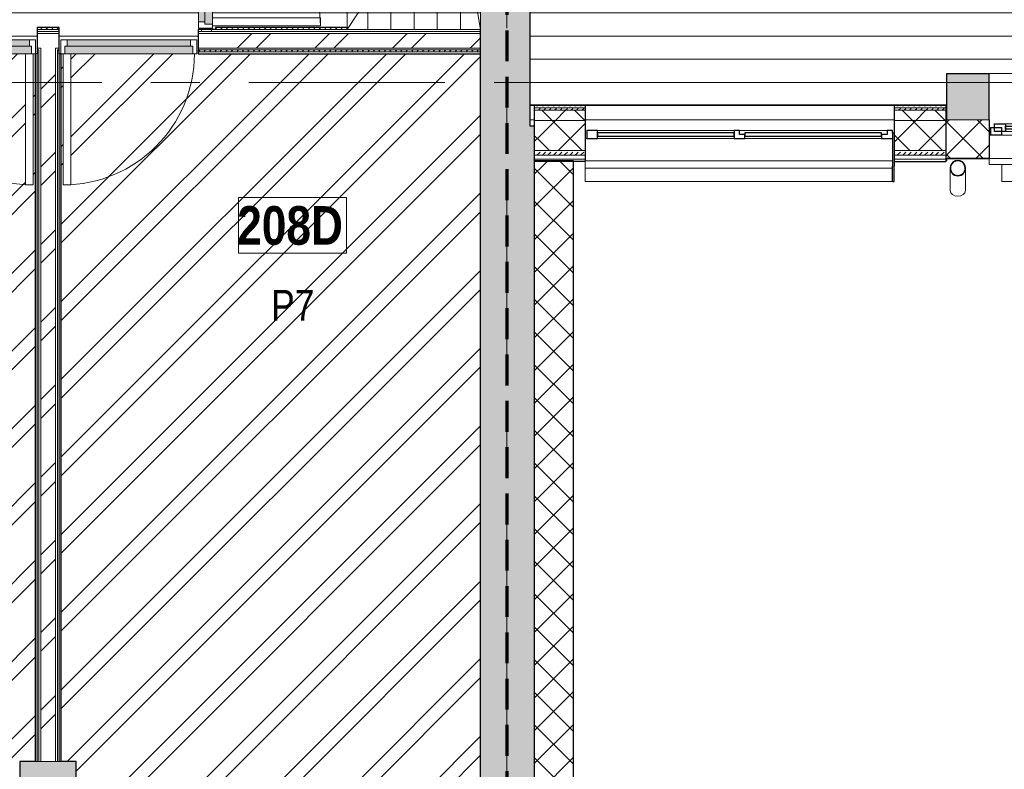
# Model space of a CAD drawing. Header units: millimetres. Extents: x -1660 to 55061, y -2461 to 22251.
# Tile 5 of 76: x 8846 to 15222, y 50 to 4907. Entities that reach past the tile are written whole.
import ezdxf

# ---------------------------------------------------------------- set-up
doc = ezdxf.new("R2010")
doc.units = ezdxf.units.MM
doc.linetypes.add('EST_Dash_2_1_', pattern=[300, 200, -100])
doc.linetypes.add('Grid Line 1_2_', pattern=[2222.5, 1270, -317.5, 317.5, -317.5])
for name, color, linetype, lineweight, true_color in [('_ hall', 9, 'Continuous', 9, 0x808080), ('Color Fill-2', 9, 'Continuous', 9, 0x808080), ('Color Fill-3', 7, 'Continuous', 9, 0xc0c040), ('Cut Pattern-1', 7, 'Continuous', 25, 0x787878), ('Cut Pattern-2', 7, 'Continuous', 9, 0x787878), ('Cut Pattern-4', 9, 'Continuous', 9, 0x808080), ('Detail Items-2', 9, 'Continuous', 9, 0x808080), ('Doors-1', 7, 'Continuous', 9, 0xc18479), ('Doors-3', 7, 'Continuous', 9, 0x646464), ('Room Tags-1', 7, 'Continuous', 9, 0x800000), ('SMA_Tuletõkkesektsioon', 1, 'EST_Dash_2_1_', 70, 0xff0000)]:
    doc.layers.add(name, color=color, linetype=linetype, lineweight=lineweight, true_color=true_color)
for name, color, linetype, lineweight in [('Common Edges', 7, 'Continuous', 9), ('Cut Pattern-3', 7, 'Continuous', 9), ('Doors', 7, 'Continuous', 9), ('Doors-2', 7, 'Continuous', 18), ('Floors', 7, 'Continuous', 9), ('Generic Models', 7, 'Continuous', 9), ('Generic Models-1', 7, 'Continuous', 25), ('Grids-1', 7, 'Grid Line 1_2_', 9), ('Plan Swing', 7, 'Continuous', 9), ('Room Tags', 7, 'Continuous', 9), ('Thin Lines', 7, 'Continuous', 9), ('Walls', 7, 'Continuous', 9), ('Walls-1', 7, 'Continuous', 25), ('Windows', 7, 'Continuous', 9), ('Windows-1', 7, 'Continuous', 25)]:
    doc.layers.add(name, color=color, linetype=linetype, lineweight=lineweight)
doc.styles.add('Swis721 Cn BT_1', font='swissc.ttf', dxfattribs={"height": 200})
doc.styles.add('Swis721 Cn BT_B', font='swisscb.ttf', dxfattribs={"height": 250})
pattern_1 = [(45, (0, 0), (0, 35.35534), [25, -25])]
pattern_2 = [(45, (0, 0), (-106.066, 106.066), []), (135, (0, 0), (-106.066, -106.066), [])]
pattern_3 = [(45, (0, 0), (-251.447, 251.447), []), (45, (0, 381), (-251.447, 251.447), [])]
pattern_4 = [(0, (0, 0), (0, 150), [])]

# ---------------------------------------------------------------- blocks, each defined once
blk = doc.blocks.new('SMA_D01_ 1-poolne - SU-P-10- 900x2100 2 korrus-V4-2 Korruse põrandate plaan')
at = {"layer": 'Doors-1'}
for points in [[(400, -34.5), (400, 5.5), (-400, 5.5), (-400, -34.5), (375, -34.5)], [(400, -84.5), (415, -84.5), (415, -34.5), (-415, -34.5), (-415, -84.5), (375, -84.5)]]:
    blk.add_hatch(color=256, dxfattribs=at).paths.add_polyline_path(points, flags=0)
at = {"layer": 'Doors'}
for p, q in [((-400, 5.5), (400, 5.5)), ((400, -34.5), (-400, -34.5)), ((-415, -84.5), (375, -84.5))]:
    blk.add_line(p, q, dxfattribs=at)
at = {"layer": 'Doors-2'}
for p, q in [((-440, -84.5), (-440, 5.5)), ((-440, 5.5), (-400, 5.5)), ((-400, 5.5), (-400, -34.5)), ((400, -34.5), (400, 5.5)), ((400, 5.5), (440, 5.5)), ((440, 5.5), (440, -84.5)), ((-415, -34.5), (-415, -84.5)), ((-400, -34.5), (-415, -34.5)), ((415, -34.5), (400, -34.5)), ((415, -84.5), (415, -34.5)), ((-415, -84.5), (-440, -84.5)), ((375, -84.5), (425, -84.5)), ((375, -934.5), (375, -84.5)), ((425, -84.5), (425, -934.5)), ((437.5, -84.5), (425, -84.5)), ((425, -934.5), (375, -934.5))]:
    blk.add_line(p, q, dxfattribs=at)
at = {"layer": 'Plan Swing'}
blk.add_arc((425, -84.5), 850, 180, 270, dxfattribs=at)
blk = doc.blocks.new('SMA_D01_ 1-poolne - SU-P-10- 900x2100 2 korrus-V3-2 Korruse põrandate plaan')
at = {"layer": 'Doors-1'}
for points in [[(-415, 84.5), (-415, 34.5), (415, 34.5), (415, 84.5), (195.3, 84.5)], [(400, 34.5), (-400, 34.5), (-400, -5.5), (400, -5.5)]]:
    blk.add_hatch(color=256, dxfattribs=at).paths.add_polyline_path(points, flags=0)
at = {"layer": 'Doors'}
for p, q in [((375, 84.5), (-415, 84.5)), ((-400, 34.5), (400, 34.5)), ((400, -5.5), (-400, -5.5))]:
    blk.add_line(p, q, dxfattribs=at)
at = {"layer": 'Doors-2'}
for p, q in [((425, 934.5), (375, 934.5)), ((375, 934.5), (375, 84.5)), ((425, 84.5), (425, 934.5)), ((-415, 84.5), (-440, 84.5)), ((-440, 84.5), (-440, -5.5)), ((-415, 34.5), (-415, 84.5)), ((375, 84.5), (425, 84.5)), ((415, 84.5), (415, 34.5)), ((437.5, 84.5), (425, 84.5)), ((440, -5.5), (440, 84.5)), ((-400, 34.5), (-415, 34.5)), ((-400, -5.5), (-400, 34.5)), ((415, 34.5), (400, 34.5)), ((400, 34.5), (400, -5.5)), ((-440, -5.5), (-400, -5.5)), ((400, -5.5), (440, -5.5))]:
    blk.add_line(p, q, dxfattribs=at)
at = {"layer": 'Plan Swing'}
blk.add_arc((425, 84.5), 850, 90, 180, dxfattribs=at)
blk = doc.blocks.new('sma_W3 - -A-01 2700x1500mm-1795257-2 Korruse põrandate plaan')
at = {"layer": 'Windows'}
for p, q in [((-70, 99.5), (-1245, 99.5)), ((1235, 99.5), (70, 99.5)), ((-1350, 24.5), (-1340, 24.5)), ((-1270, 24.5), (-35, 24.5)), ((-1245, 49.5), (-70, 49.5)), ((35, 24.5), (1270, 24.5)), ((70, 49.5), (1235, 49.5)), ((1340, 24.5), (1350, 24.5)), ((-1350, -165.2), (-1350, -125.5)), ((1350, -125.5), (1350, -165.2)), ((1350, -165.2), (-1350, -165.2))]:
    blk.add_line(p, q, dxfattribs=at)
at = {"layer": 'Windows-1'}
for p, q in [((-1340, 24.5), (-1340, 74.5)), ((-1340, 74.5), (-1270, 74.5)), ((-1315, 49.5), (-1315, 99.5)), ((-1315, 99.5), (-1245, 99.5)), ((-1270, 74.5), (-1270, 24.5)), ((-1245, 99.5), (-1245, 49.5)), ((-1245, 64.5), (-1245, 84.5)), ((-1245, 84.5), (-70, 84.5)), ((-70, 64.5), (-1245, 64.5)), ((-70, 49.5), (-70, 99.5)), ((-70, 99.5), (0, 99.5)), ((-70, 84.5), (-70, 64.5)), ((-35, 24.5), (-35, 74.5)), ((-35, 74.5), (0, 74.5)), ((0, 99.5), (0, 49.5)), ((0, 49.5), (0, 99.5)), ((0, 99.5), (70, 99.5)), ((0, 74.5), (0, 49.5)), ((70, 99.5), (70, 49.5)), ((70, 64.5), (70, 84.5)), ((70, 84.5), (1235, 84.5)), ((1235, 64.5), (70, 64.5)), ((1235, 49.5), (1235, 99.5)), ((1235, 99.5), (1305, 99.5)), ((1235, 84.5), (1235, 64.5)), ((1285, 49.5), (1285, 74.5)), ((1285, 74.5), (1340, 74.5)), ((1305, 99.5), (1305, 49.5)), ((1340, 74.5), (1340, 24.5)), ((-1270, 24.5), (-1340, 24.5)), ((-1245, 49.5), (-1315, 49.5)), ((0, 49.5), (-70, 49.5)), ((35, 24.5), (-35, 24.5)), ((70, 49.5), (0, 49.5)), ((0, 49.5), (35, 49.5)), ((35, 49.5), (35, 24.5)), ((1305, 49.5), (1235, 49.5)), ((1270, 49.5), (1285, 49.5)), ((1270, 24.5), (1270, 49.5)), ((1340, 24.5), (1270, 24.5))]:
    blk.add_line(p, q, dxfattribs=at)
blk = doc.blocks.new('1_0 W - 2x2 - -A-03-V8-2 Korruse põrandate plaan')
at = {"layer": 'Windows'}
for p, q in [((1000, 223), (-990, 223)), ((1000, 223), (1000, 181)), ((-920, 31), (-35, 31)), ((35, 31), (920, 31)), ((1000, 31), (990, 31)), ((0, -19), (-955, -19)), ((920, -19), (35, -19))]:
    blk.add_line(p, q, dxfattribs=at)
at = {"layer": 'Windows-1'}
for p, q in [((-920, 31), (-990, 31)), ((-955, -19), (-955, 6)), ((-955, 6), (-920, 6)), ((-920, 6), (-920, 31)), ((-35, 16), (-920, 16)), ((-920, 16), (-920, -4)), ((35, 31), (-35, 31)), ((-35, 31), (-35, 6)), ((-35, -4), (-35, 16)), ((-35, 6), (0, 6)), ((0, 6), (0, -19)), ((35, -19), (35, 31)), ((920, 16), (35, 16)), ((35, 16), (35, -4)), ((990, 31), (920, 31)), ((920, 31), (920, -19)), ((920, -4), (920, 16)), ((990, -19), (990, 31)), ((-990, -2.5), (-990, -19)), ((-990, -19), (-955, -19)), ((-920, -4), (-35, -4)), ((0, -19), (35, -19)), ((35, -4), (920, -4)), ((920, -19), (990, -19))]:
    blk.add_line(p, q, dxfattribs=at)
blk = doc.blocks.new('Generic Models 2 - Generic Models 49-1027909-2 Korruse põrandate plaan')
at = {"layer": 'Generic Models'}
for p, q in [((14870.6, 3893), (14870.6, 3746.9)), ((14970.6, 3746.9), (14970.6, 3893)), ((21045.6, 3893), (21045.6, 3746.9)), ((21145.6, 3746.9), (21145.6, 3893))]:
    blk.add_line(p, q, dxfattribs=at)
for centre, start_param, end_param in [((14920.6, 3746.9), 3.141593, 4.712389), ((14920.6, 3746.9), 4.712389, 6.283185), ((21095.6, 3746.9), 3.141593, 4.712389), ((21095.6, 3746.9), 4.712389, 6.283185)]:
    blk.add_ellipse(centre, major_axis=(50, 0), ratio=0.707107, start_param=start_param, end_param=end_param, dxfattribs=at)
for points in [[(14870.6, 3893), (14870.6, 3891.9), (14870.6, 3890.8), (14870.7, 3889.7)], [(14879.2, 3917.2), (14881.2, 3920.7), (14883.7, 3924.1), (14886.7, 3926.9)], [(14954.6, 3926.9), (14957.5, 3924), (14960, 3920.7), (14962.1, 3917.2)], [(14970.5, 3889.7), (14970.6, 3890.8), (14970.6, 3891.9), (14970.6, 3893)], [(21045.6, 3893), (21045.6, 3891.9), (21045.6, 3890.8), (21045.7, 3889.7)], [(21054.1, 3917.2), (21056.2, 3920.7), (21058.7, 3924.1), (21061.6, 3926.9)], [(21129.5, 3926.9), (21132.4, 3924), (21134.9, 3920.7), (21137, 3917.2)], [(21145.4, 3889.7), (21145.5, 3890.8), (21145.6, 3891.9), (21145.6, 3893)], [(14884.7, 3861.1), (14883.2, 3862.9), (14881.7, 3864.8), (14880.4, 3866.7)], [(14893.9, 3853.1), (14891.8, 3854.5), (14889.9, 3856), (14888.1, 3857.6)], [(14905.1, 3847.5), (14902.6, 3848.4), (14900.2, 3849.5), (14897.8, 3850.7)], [(14904.5, 3845.6), (14905.6, 3845.3), (14906.6, 3844.9), (14907.7, 3844.7)], [(14920.6, 3845), (14916.7, 3845), (14912.7, 3845.5), (14908.9, 3846.4)], [(14932.4, 3846.4), (14928.5, 3845.5), (14924.6, 3845), (14920.6, 3845)], [(14943.4, 3850.7), (14941.1, 3849.5), (14938.6, 3848.3), (14936.1, 3847.4)], [(14953.1, 3857.6), (14951.3, 3856), (14949.4, 3854.5), (14947.3, 3853.2)], [(14960.8, 3866.7), (14959.5, 3864.8), (14958.1, 3862.8), (14956.5, 3861.1)], [(21059.7, 3861.1), (21058.1, 3862.9), (21056.7, 3864.8), (21055.4, 3866.7)], [(21068.8, 3853.1), (21066.8, 3854.5), (21064.9, 3856), (21063.1, 3857.6)], [(21080.1, 3847.5), (21077.6, 3848.4), (21075.1, 3849.5), (21072.8, 3850.7)], [(21079.5, 3845.6), (21080.5, 3845.3), (21081.6, 3844.9), (21082.6, 3844.7)], [(21095.6, 3845), (21091.6, 3845), (21087.6, 3845.5), (21083.8, 3846.4)], [(21107.3, 3846.4), (21103.5, 3845.5), (21099.5, 3845), (21095.6, 3845)], [(21108.5, 3844.7), (21109.5, 3845), (21110.6, 3845.3), (21111.6, 3845.6)], [(21118.3, 3850.7), (21116, 3849.5), (21113.6, 3848.3), (21111.1, 3847.4)], [(21128, 3857.6), (21126.2, 3856), (21124.3, 3854.5), (21122.3, 3853.2)], [(21135.7, 3866.7), (21134.5, 3864.8), (21133, 3862.8), (21131.4, 3861.1)]]:
    blk.add_open_spline(points, degree=3, dxfattribs=at)
for points, knots in [([(14872.6, 3893.9), (14872.7, 3895.7), (14872.9, 3898.8), (14873.4, 3901.9), (14873.7, 3903.2)], [0.50639951, 0.50639951, 0.50639951, 0.50639951, 0.54166667, 0.5682163, 0.5682163, 0.5682163, 0.5682163]), ([(14873.9, 3882.1), (14873.5, 3883.6), (14873, 3886.2), (14872.8, 3888.7), (14872.7, 3889.7)], [0.4275066, 0.4275066, 0.4275066, 0.4275066, 0.45833333, 0.47805421, 0.47805421, 0.47805421, 0.47805421]), ([(14874.3, 3905.7), (14874.8, 3907.6), (14875.6, 3909.8), (14876.5, 3911.9), (14876.6, 3912.2)], [0.58513034, 0.58513034, 0.58513034, 0.58513034, 0.625, 0.63131442, 0.63131442, 0.63131442, 0.63131442]), ([(14964.6, 3912.2), (14964.7, 3911.9), (14965.6, 3909.8), (14966.4, 3907.6), (14966.9, 3905.7)], [0.36868558, 0.36868558, 0.36868558, 0.36868558, 0.375, 0.41486966, 0.41486966, 0.41486966, 0.41486966]), ([(14968.5, 3889.7), (14968.4, 3888.7), (14968.2, 3886.2), (14967.7, 3883.6), (14967.4, 3882.1)], [0.52194579, 0.52194579, 0.52194579, 0.52194579, 0.54166667, 0.5724934, 0.5724934, 0.5724934, 0.5724934]), ([(14967.5, 3903.2), (14967.8, 3901.9), (14968.3, 3898.8), (14968.6, 3895.7), (14968.6, 3893.9)], [0.4317837, 0.4317837, 0.4317837, 0.4317837, 0.45833333, 0.49360049, 0.49360049, 0.49360049, 0.49360049]), ([(21047.6, 3893.9), (21047.6, 3895.7), (21047.8, 3898.8), (21048.4, 3901.9), (21048.6, 3903.2)], [0.50639951, 0.50639951, 0.50639951, 0.50639951, 0.54166667, 0.5682163, 0.5682163, 0.5682163, 0.5682163]), ([(21048.8, 3882.1), (21048.4, 3883.6), (21048, 3886.2), (21047.7, 3888.7), (21047.7, 3889.7)], [0.4275066, 0.4275066, 0.4275066, 0.4275066, 0.45833333, 0.47805421, 0.47805421, 0.47805421, 0.47805421]), ([(21049.3, 3905.7), (21049.8, 3907.6), (21050.5, 3909.8), (21051.5, 3911.9), (21051.6, 3912.2)], [0.58513034, 0.58513034, 0.58513034, 0.58513034, 0.625, 0.63131442, 0.63131442, 0.63131442, 0.63131442]), ([(21139.5, 3912.2), (21139.7, 3911.9), (21140.6, 3909.8), (21141.3, 3907.6), (21141.8, 3905.7)], [0.36868558, 0.36868558, 0.36868558, 0.36868558, 0.375, 0.41486966, 0.41486966, 0.41486966, 0.41486966]), ([(21143.4, 3889.7), (21143.4, 3888.7), (21143.1, 3886.2), (21142.7, 3883.6), (21142.3, 3882.1)], [0.52194579, 0.52194579, 0.52194579, 0.52194579, 0.54166667, 0.5724934, 0.5724934, 0.5724934, 0.5724934]), ([(21142.5, 3903.2), (21142.7, 3901.9), (21143.3, 3898.8), (21143.5, 3895.7), (21143.5, 3893.9)], [0.4317837, 0.4317837, 0.4317837, 0.4317837, 0.45833333, 0.49360049, 0.49360049, 0.49360049, 0.49360049]), ([(14871.9, 3881.5), (14872.1, 3881), (14872.5, 3879.5), (14872.9, 3877.9), (14873.3, 3876.9)], [0.57371452, 0.57371452, 0.57371452, 0.57371452, 0.58333333, 0.60421033, 0.60421033, 0.60421033, 0.60421033]), ([(14878, 3871), (14877.3, 3872.2), (14876.3, 3874.3), (14875.5, 3876.6), (14875.1, 3877.6)], [0.34835666, 0.34835666, 0.34835666, 0.34835666, 0.375, 0.39606442, 0.39606442, 0.39606442, 0.39606442]), ([(14876.3, 3869.9), (14876.6, 3869.3), (14877.4, 3867.8), (14878.3, 3866.4), (14878.8, 3865.6)], [0.65263578, 0.65263578, 0.65263578, 0.65263578, 0.66666667, 0.68456201, 0.68456201, 0.68456201, 0.68456201]), ([(14883.3, 3859.7), (14883.9, 3859), (14885.1, 3857.7), (14886.3, 3856.6), (14886.8, 3856.1)], [0.7320207, 0.7320207, 0.7320207, 0.7320207, 0.75, 0.7639321, 0.7639321, 0.7639321, 0.7639321]), ([(14892.8, 3851.4), (14893.7, 3850.8), (14895.1, 3850), (14896.5, 3849.2), (14896.9, 3848.9)], [0.81240787, 0.81240787, 0.81240787, 0.81240787, 0.83333333, 0.84284565, 0.84284565, 0.84284565, 0.84284565]), ([(14933.2, 3844.6), (14933.3, 3844.6), (14934.5, 3844.9), (14935.7, 3845.3), (14936.7, 3845.6)], [0.08109956, 0.08109956, 0.08109956, 0.08109956, 0.08333333, 0.1042203, 0.1042203, 0.1042203, 0.1042203]), ([(14944.3, 3848.9), (14944.7, 3849.2), (14946.1, 3850), (14947.5, 3850.8), (14948.4, 3851.4)], [0.15715435, 0.15715435, 0.15715435, 0.15715435, 0.16666667, 0.18759213, 0.18759213, 0.18759213, 0.18759213]), ([(14954.4, 3856.1), (14954.9, 3856.6), (14956.1, 3857.8), (14957.3, 3859), (14957.9, 3859.7)], [0.2360679, 0.2360679, 0.2360679, 0.2360679, 0.25, 0.2679793, 0.2679793, 0.2679793, 0.2679793]), ([(14962.4, 3865.6), (14963, 3866.4), (14963.8, 3867.8), (14964.6, 3869.3), (14965, 3869.9)], [0.31543799, 0.31543799, 0.31543799, 0.31543799, 0.33333333, 0.34736422, 0.34736422, 0.34736422, 0.34736422]), ([(14966.1, 3877.6), (14965.7, 3876.6), (14964.9, 3874.3), (14963.9, 3872.2), (14963.3, 3871)], [0.60393558, 0.60393558, 0.60393558, 0.60393558, 0.625, 0.65164334, 0.65164334, 0.65164334, 0.65164334]), ([(14968, 3876.9), (14968.3, 3877.9), (14968.8, 3879.5), (14969.2, 3881), (14969.3, 3881.5)], [0.39578967, 0.39578967, 0.39578967, 0.39578967, 0.41666667, 0.42628548, 0.42628548, 0.42628548, 0.42628548]), ([(21046.9, 3881.5), (21047, 3881), (21047.4, 3879.5), (21047.9, 3877.9), (21048.2, 3876.9)], [0.57371452, 0.57371452, 0.57371452, 0.57371452, 0.58333333, 0.60421033, 0.60421033, 0.60421033, 0.60421033]), ([(21052.9, 3871), (21052.3, 3872.2), (21051.3, 3874.3), (21050.4, 3876.6), (21050.1, 3877.6)], [0.34835666, 0.34835666, 0.34835666, 0.34835666, 0.375, 0.39606442, 0.39606442, 0.39606442, 0.39606442]), ([(21051.2, 3869.9), (21051.5, 3869.3), (21052.3, 3867.8), (21053.2, 3866.4), (21053.7, 3865.6)], [0.65263578, 0.65263578, 0.65263578, 0.65263578, 0.66666667, 0.68456201, 0.68456201, 0.68456201, 0.68456201]), ([(21058.3, 3859.7), (21058.9, 3859), (21060, 3857.7), (21061.2, 3856.6), (21061.8, 3856.1)], [0.7320207, 0.7320207, 0.7320207, 0.7320207, 0.75, 0.7639321, 0.7639321, 0.7639321, 0.7639321]), ([(21067.8, 3851.4), (21068.7, 3850.8), (21070, 3850), (21071.4, 3849.2), (21071.8, 3848.9)], [0.81240787, 0.81240787, 0.81240787, 0.81240787, 0.83333333, 0.84284565, 0.84284565, 0.84284565, 0.84284565]), ([(21119.2, 3848.9), (21119.7, 3849.2), (21121.1, 3850), (21122.4, 3850.8), (21123.3, 3851.4)], [0.15715435, 0.15715435, 0.15715435, 0.15715435, 0.16666667, 0.18759213, 0.18759213, 0.18759213, 0.18759213]), ([(21129.3, 3856.1), (21129.9, 3856.6), (21131.1, 3857.8), (21132.2, 3859), (21132.8, 3859.7)], [0.2360679, 0.2360679, 0.2360679, 0.2360679, 0.25, 0.2679793, 0.2679793, 0.2679793, 0.2679793]), ([(21137.4, 3865.6), (21137.9, 3866.4), (21138.8, 3867.8), (21139.6, 3869.3), (21139.9, 3869.9)], [0.31543799, 0.31543799, 0.31543799, 0.31543799, 0.33333333, 0.34736422, 0.34736422, 0.34736422, 0.34736422]), ([(21141, 3877.6), (21140.7, 3876.6), (21139.8, 3874.3), (21138.8, 3872.2), (21138.2, 3871)], [0.60393558, 0.60393558, 0.60393558, 0.60393558, 0.625, 0.65164334, 0.65164334, 0.65164334, 0.65164334]), ([(21142.9, 3876.9), (21143.2, 3877.9), (21143.7, 3879.5), (21144.1, 3881), (21144.2, 3881.5)], [0.39578967, 0.39578967, 0.39578967, 0.39578967, 0.41666667, 0.42628548, 0.42628548, 0.42628548, 0.42628548])]:
    blk.add_open_spline(points, degree=3, knots=knots, dxfattribs=at)
at = {"layer": 'Generic Models-1'}
for centre, radius, start, end in [((14920.6, 3893), 50, 164.95639, 270), ((14920.6, 3893), 50, 90, 164.95639), ((14920.6, 3893), 48, 164.31378, 270), ((14920.6, 3893), 48, 90, 164.31378), ((14920.6, 3893), 50, 15.04361, 90), ((14920.6, 3893), 48, 15.68622, 90), ((14920.6, 3893), 50, 270, 15.04361), ((14920.6, 3893), 48, 270, 15.68622), ((21095.6, 3893), 50, 164.95639, 270), ((21095.6, 3893), 50, 90, 164.95639), ((21095.6, 3893), 48, 164.31378, 270), ((21095.6, 3893), 48, 90, 164.31378), ((21095.6, 3893), 50, 15.04361, 90), ((21095.6, 3893), 48, 15.68622, 90), ((21095.6, 3893), 50, 270, 15.04361), ((21095.6, 3893), 48, 270, 15.68622)]:
    blk.add_arc(centre, radius, start, end, dxfattribs=at)
blk = doc.blocks.new('SMA_D01_ 1-poolne - SU-P-04 - 750x2100-1929737-2 Korruse põrandate plaan')
at = {"layer": 'Doors-3'}
for points in [[(-340, 38), (-340, -12), (340, -12), (340, 38), (29.2, 38)], [(-325, -52), (325, -52), (325, -12), (-325, -12)]]:
    blk.add_hatch(color=256, dxfattribs=at).paths.add_polyline_path(points, flags=0)
at = {"layer": 'Doors'}
for p, q in [((300, 38), (-340, 38)), ((-325, -12), (325, -12)), ((325, -52), (-325, -52))]:
    blk.add_line(p, q, dxfattribs=at)
at = {"layer": 'Doors-2'}
for p, q in [((350, 738), (300, 738)), ((300, 738), (300, 38)), ((350, 38), (350, 738)), ((-340, 38), (-365, 38)), ((-365, 38), (-365, -52)), ((-340, -12), (-340, 38)), ((300, 38), (350, 38)), ((340, 38), (340, -12)), ((365, 38), (350, 38)), ((365, -52), (365, 38)), ((-365, -52), (-325, -52)), ((-325, -12), (-340, -12)), ((-325, -52), (-325, -12)), ((340, -12), (325, -12)), ((325, -12), (325, -52)), ((325, -52), (365, -52))]:
    blk.add_line(p, q, dxfattribs=at)
at = {"layer": 'Plan Swing'}
blk.add_arc((350, 38), 700, 90, 180, dxfattribs=at)
blk = doc.blocks.new('Generic Models 20 - Generic Models 17-1545920-2 Korruse põrandate plaan')
at = {"layer": 'Generic Models'}
for p, q in [((15206.3, 3857.6), (15206.3, 3967.9)), ((12507.5, 3945.6), (12507.5, 3857.6)), ((14497.5, 3857.6), (12507.5, 3857.6)), ((17904, 3857.6), (15206.3, 3857.6))]:
    blk.add_line(p, q, dxfattribs=at)
at = {"layer": 'Generic Models-1'}
for p, q in [((14507.5, 4171.1), (14497.5, 4171.1)), ((14497.5, 4171.1), (14497.5, 3958)), ((14507.5, 4171.1), (14507.5, 3958)), ((14497.5, 3857.6), (14497.5, 3958)), ((14507.5, 3857.6), (14507.5, 3958)), ((14497.5, 3857.6), (14507.5, 3857.6))]:
    blk.add_line(p, q, dxfattribs=at)
blk = doc.blocks.new('1_0 Room Tag - 2_5mm Nr-411650-2 Korruse põrandate plaan')
at = {"layer": 'Room Tags'}
for p, q in [((3.5, 1.8), (-3.5, 1.8)), ((-3.5, 1.8), (-3.5, -1.8)), ((3.5, 1.8), (3.5, -1.8)), ((3.5, -1.8), (-3.5, -1.8))]:
    blk.add_line(p, q, dxfattribs=at)

msp = doc.modelspace()

# ---------------------------------------------------------------- hatches: boundary and pattern name
at = {"layer": 'Color Fill-2'}
h = msp.add_hatch(dxfattribs=at)
h.set_pattern_fill('FP_41', color=256, style=0, pattern_type=2)
h.set_pattern_definition(pattern_4)
h.paths.add_polyline_path([(12150.5, 4216), (12180.5, 4216), (12180.5, 4349.6), (12507.5, 4349.6), (12507.5, 4258.6), (14507.5, 4258.6), (14507.5, 4349.6), (14843.5, 4349.6), (14843.5, 4258.6), (14849.5, 4258.6), (14849.5, 4558.6), (17818.7, 4558.6), (17818.7, 7796.2), (17786.7, 7796.2), (17786.7, 9096.2), (17861.7, 9096.2), (17861.7, 9727.1), (16387.1, 9727.1), (16387.1, 10557.1), (16377.1, 10557.1), (16377.1, 10519.1), (16362.1, 10519.1), (16362.1, 9369.1), (16312.1, 9369.1), (16312.1, 10519.1), (15197.1, 10519.1), (15197.1, 10557.1), (15187.1, 10557.1), (15187.1, 10499.1), (14803.3, 10499.1), (14803.3, 10336.1), (12750.5, 10336.1), (12750.5, 9919.1), (12150.5, 9919.1), (12150.5, 4226.7)], flags=0)
h.paths.add_polyline_path([(14852.5, 5957.1), (14852.5, 8885.1), (14952.5, 8885.1), (14952.5, 5957.1)], flags=0)
h = msp.add_hatch(dxfattribs=at)
h.set_pattern_fill('FP_41', color=256, style=0, pattern_type=2)
h.set_pattern_definition(pattern_4)
h.paths.add_polyline_path([(9112.1, 4770.5), (9112.1, 4776), (9992.1, 4776), (9992.1, 4770.5), (10002.1, 4770.5), (10002.1, 4842.5), (10055.6, 4842.5), (10055.6, 4852.5), (10003.6, 4852.5), (10003.6, 5582.5), (10055.6, 5582.5), (10055.6, 5592.5), (9997.6, 5592.5), (9997.6, 6502.8), (10055.6, 6502.8), (10055.6, 6512.8), (10017.6, 6512.8), (10017.6, 7177.8), (9317.6, 7177.8), (9317.6, 7227.8), (10017.6, 7227.8), (10017.6, 7242.8), (10055.6, 7242.8), (10055.6, 7252.8), (8826.6, 7252.8), (8826.6, 5855), (8550.6, 5855), (8550.6, 7252.8), (7731.1, 7252.8), (7731.1, 7427.8), (7721.1, 7427.8), (7721.1, 7402.8), (6858.1, 7402.8), (6858.1, 7397.8), (6606.1, 7397.8), (6606.1, 6252.8), (6556.1, 6252.8), (6556.1, 7397.8), (6531.1, 7397.8), (6531.1, 7192.8), (6128.1, 7192.8), (6128.1, 5755), (6012.1, 5755), (6012.1, 7192.8), (5518.1, 7192.8), (5518.1, 7306.1), (805, 7306.1), (804.2, 6958.3), (200, 6958.3), (200, 4770.5), (205, 4770.5), (205, 4855), (1969.1, 4855), (1969.1, 4770.5), (1979.1, 4770.5), (1979.1, 4776), (2859.1, 4776), (2859.1, 4770.5), (2869.1, 4770.5), (2869.1, 4855), (3013.1, 4855), (3013.1, 4770.5), (3023.1, 4770.5), (3023.1, 4776), (3903.1, 4776), (3903.1, 4770.5), (3913.1, 4770.5), (3913.1, 4855), (8058.1, 4855), (8058.1, 4770.5), (8068.1, 4770.5), (8068.1, 4776), (8948.1, 4776), (8948.1, 4770.5), (8958.1, 4770.5), (8958.1, 4855), (9102.1, 4855), (9102.1, 4770.5)], flags=0)
h = msp.add_hatch(dxfattribs=at)
h.set_pattern_fill('FP_41', color=256, style=0, pattern_type=2)
h.set_pattern_definition(pattern_4)
h.paths.add_polyline_path([(10113.6, 4842.5), (10113.6, 4855), (10966.9, 4855), (10966.9, 6067), (10113.6, 6067), (10113.6, 5592.5), (10055.6, 5592.5), (10055.6, 5582.5), (10093.6, 5582.5), (10093.6, 4917.5), (10793.6, 4917.5), (10793.6, 4867.5), (10093.6, 4867.5), (10093.6, 4852.5), (10055.6, 4852.5), (10055.6, 4842.5), (10110.5, 4842.5)], flags=0)
at = {"layer": 'Color Fill-3'}
h = msp.add_hatch(dxfattribs=at)
h.set_pattern_fill('FP_3', color=256, style=0, pattern_type=2)
h.set_pattern_definition(pattern_3)
h.paths.add_polyline_path([(8945.6, 100), (8945.6, 4686), (8933.1, 4686), (8933.1, 3836), (8883.1, 3836), (8883.1, 4686), (8068.1, 4686), (8068.1, 4770.5), (8058.1, 4770.5), (8058.1, 4686), (7070.3, 4686), (7070.3, 4155), (6200.3, 4155), (6200.3, 3560), (6131.4, 3560), (6131.4, 100), (8904.2, 100)], flags=0)
h.paths.add_polyline_path([(8958.1, 4686), (8958.1, 4770.5), (8948.1, 4770.5), (8948.1, 4686)], flags=0)
h = msp.add_hatch(dxfattribs=at)
h.set_pattern_fill('FP_3', color=256, style=0, pattern_type=2)
h.set_pattern_definition(pattern_3)
h.paths.add_polyline_path([(9471.2, -290), (9481.2, -290), (9481.2, -271), (11461.2, -271), (11461.2, -290), (11471.2, -290), (11471.2, -109), (11830.5, -109), (11830.5, 4686), (10002.1, 4686), (10002.1, 4770.5), (9992.1, 4770.5), (9992.1, 4686), (9177.1, 4686), (9177.1, 3836), (9127.1, 3836), (9127.1, 4686), (9114.6, 4686), (9114.6, 100), (9212.4, 100), (9212.4, -109), (9471.2, -109), (9471.2, -286)], flags=0)
h.paths.add_polyline_path([(9102.1, 4686), (9112.1, 4686), (9112.1, 4770.5), (9102.1, 4770.5), (9102.1, 4698.5)], flags=0)
at = {"layer": 'Cut Pattern-1'}
h = msp.add_hatch(color=256, dxfattribs=at)
h.paths.add_polyline_path([(21053.5, 4258.6), (21148.5, 4258.6), (21148.5, 4558.6), (20938.6, 4558.6), (20938.6, 4258.6)], flags=0)
h.paths.add_polyline_path([(18238.6, 4258.6), (18238.6, 4558.6), (17824, 4558.6), (17824, 4258.6), (17879, 4258.6)], flags=0)
h.paths.add_polyline_path([(14849.5, 4258.6), (15124, 4258.6), (15124, 4558.6), (14849.5, 4558.6), (14849.5, 4354.6)], flags=0)
at = {"layer": 'Cut Pattern-2'}
for points in [[(12095.7, 4216), (12150.5, 4216), (12150.5, 7252.8), (11830.5, 7252.8), (11830.5, 4216)], [(12095.7, -200), (12180.5, -200), (12180.5, 4216), (11830.5, 4216), (11830.5, -200)]]:
    msp.add_hatch(color=256, dxfattribs=at).paths.add_polyline_path(points, flags=0)
h = msp.add_hatch(dxfattribs=at)
h.set_pattern_fill('FP_3', color=256, style=0, pattern_type=2)
h.set_pattern_definition(pattern_3)
h.paths.add_polyline_path([(10022.6, 4830), (10088.6, 4830), (10088.6, 4842.5), (10022.6, 4842.5)], flags=0)
h.paths.add_polyline_path([(10022.6, 5592.5), (10088.6, 5592.5), (10088.6, 6502.8), (10022.6, 6502.8), (10022.6, 5644.5)], flags=0)
h = msp.add_hatch(dxfattribs=at)
h.set_pattern_fill('FP_3', color=256, style=0, pattern_type=2)
h.set_pattern_definition(pattern_3)
h.paths.add_polyline_path([(8058.1, 4723), (8058.1, 4818), (7070.3, 4818), (7070.3, 4723), (7354.9, 4723)], flags=0)
h.paths.add_polyline_path([(8982.6, 4723), (9102.1, 4723), (9102.1, 4818), (8958.1, 4818), (8958.1, 4723), (8970.6, 4723)], flags=0)
h.paths.add_polyline_path([(10110.5, 4723), (10110.5, 4818), (10002.1, 4818), (10002.1, 4723)], flags=0)
h = msp.add_hatch(dxfattribs=at)
h.set_pattern_fill('FP_3', color=256, style=0, pattern_type=2)
h.set_pattern_definition(pattern_3)
h.paths.add_polyline_path([(11467.9, 4723), (11830.5, 4723), (11830.5, 4818), (10110.5, 4818), (10110.5, 4723), (11159.7, 4723)], flags=0)
h = msp.add_hatch(dxfattribs=at)
h.set_pattern_fill('FP_3', color=256, style=0, pattern_type=2)
h.set_pattern_definition(pattern_3)
h.paths.add_polyline_path([(8982.6, 100), (9077.6, 100), (9077.6, 4723), (8982.6, 4723), (8982.6, 408.9)], flags=0)
h = msp.add_hatch(color=256, dxfattribs=at)
h.paths.add_polyline_path([(6131.4, -200), (6145.6, -200), (6145.6, 100), (5745.6, 100), (5745.6, -200), (5811.4, -200)], flags=0)
h.paths.add_polyline_path([(9212.4, -200), (9212.4, 100), (8845.6, 100), (8845.6, -200), (8942.8, -200)], flags=0)
h.paths.add_polyline_path([(3045.6, -200), (3045.6, 100), (2825.2, 100), (2825.2, -139), (2834.1, -139), (2827.1, -187), (2907.7, -200)], flags=0)
h.paths.add_polyline_path([(2907.7, -200), (2899.8, -139), (2904.8, -139)], flags=0)
at = {"layer": 'Cut Pattern-3'}
h = msp.add_hatch(dxfattribs=at)
h.set_pattern_fill('FP_1', color=256, style=0, pattern_type=2)
h.set_pattern_definition(pattern_1)
h.paths.add_polyline_path([(8958.1, 4842.5), (9102.1, 4842.5), (9102.1, 4855), (8958.1, 4855)], flags=0)
h.paths.add_polyline_path([(7309.8, 4842.5), (8058.1, 4842.5), (8058.1, 4855), (7070.3, 4855), (7070.3, 4842.5)], flags=0)
h = msp.add_hatch(dxfattribs=at)
h.set_pattern_fill('FP_1', color=256, style=0, pattern_type=2)
h.set_pattern_definition(pattern_1)
h.paths.add_polyline_path([(10966.9, 4842.5), (10966.9, 4843), (10966.9, 4855), (10113.6, 4855), (10113.6, 4842.5), (10942.1, 4842.5)], flags=0)
h = msp.add_hatch(dxfattribs=at)
h.set_pattern_fill('FP_1', color=256, style=0, pattern_type=2)
h.set_pattern_definition(pattern_1)
h.paths.add_polyline_path([(9089.6, 4698.5), (9102.1, 4698.5), (9102.1, 4711), (9089.6, 4711)], flags=0)
h.paths.add_polyline_path([(7364.1, 4698.5), (8058.1, 4698.5), (8058.1, 4711), (7070.3, 4711), (7070.3, 4698.5)], flags=0)
h.paths.add_polyline_path([(10002.1, 4698.5), (10110.5, 4698.5), (10110.5, 4711), (10002.1, 4711)], flags=0)
h.paths.add_polyline_path([(8958.1, 4698.5), (8970.6, 4698.5), (8970.6, 4711), (8958.1, 4711)], flags=0)
h = msp.add_hatch(dxfattribs=at)
h.set_pattern_fill('FP_1', color=256, style=0, pattern_type=2)
h.set_pattern_definition(pattern_1)
h.paths.add_polyline_path([(8958.1, 100), (8958.1, 4686), (8945.6, 4686), (8945.6, 100)], flags=0)
h = msp.add_hatch(dxfattribs=at)
h.set_pattern_fill('FP_1', color=256, style=0, pattern_type=2)
h.set_pattern_definition(pattern_1)
h.paths.add_polyline_path([(8958.1, 100), (8970.6, 100), (8970.6, 4698.5), (8958.1, 4698.5), (8958.1, 100)], flags=0)
h = msp.add_hatch(dxfattribs=at)
h.set_pattern_fill('FP_1', color=256, style=0, pattern_type=2)
h.set_pattern_definition(pattern_1)
h.paths.add_polyline_path([(9102.1, 100), (9102.1, 100), (9102.1, 4698.5), (9089.6, 4698.5), (9089.6, 100), (9099.2, 100)], flags=0)
h = msp.add_hatch(dxfattribs=at)
h.set_pattern_fill('FP_1', color=256, style=0, pattern_type=2)
h.set_pattern_definition(pattern_1)
h.paths.add_polyline_path([(9102.1, 100), (9114.6, 100), (9114.6, 4686), (9102.1, 4686), (9102.1, 100)], flags=0)
h = msp.add_hatch(dxfattribs=at)
h.set_pattern_fill('FP_1', color=256, style=0, pattern_type=2)
h.set_pattern_definition(pattern_1)
h.paths.add_polyline_path([(11830.5, 4698.5), (11830.5, 4711), (10110.5, 4711), (10110.5, 4698.5), (11461.2, 4698.5)], flags=0)
h = msp.add_hatch(dxfattribs=at)
h.set_pattern_fill('FP_1', color=256, style=0, pattern_type=2)
h.set_pattern_definition(pattern_1)
h.paths.add_polyline_path([(12208.6, 4334.6), (12208.6, 4349.6), (12180.5, 4349.6), (12180.5, 4334.6)], flags=0)
h = msp.add_hatch(dxfattribs=at)
h.set_pattern_fill('FP_1', color=256, style=0, pattern_type=2)
h.set_pattern_definition(pattern_1)
h.paths.add_polyline_path([(14843.5, 4334.6), (14843.5, 4349.6), (14507.5, 4349.6), (14507.5, 4334.6), (14617.9, 4334.6)], flags=0)
h.paths.add_polyline_path([(12507.5, 4334.6), (12507.5, 4349.6), (12208.6, 4349.6), (12208.6, 4334.6), (12271.6, 4334.6)], flags=0)
h = msp.add_hatch(dxfattribs=at)
h.set_pattern_fill('FP_1', color=256, style=0, pattern_type=2)
h.set_pattern_definition(pattern_1)
h.paths.add_polyline_path([(12180.5, 4319.6), (12208.6, 4319.6), (12208.6, 4334.6), (12180.5, 4334.6)], flags=0)
h = msp.add_hatch(dxfattribs=at)
h.set_pattern_fill('FP_1', color=256, style=0, pattern_type=2)
h.set_pattern_definition(pattern_1)
h.paths.add_polyline_path([(14843.5, 4319.6), (14843.5, 4334.6), (14507.5, 4334.6), (14507.5, 4319.6), (14617.9, 4319.6)], flags=0)
h.paths.add_polyline_path([(12208.6, 4319.6), (12507.5, 4319.6), (12507.5, 4334.6), (12208.6, 4334.6)], flags=0)
at = {"layer": 'Cut Pattern-4'}
h = msp.add_hatch(dxfattribs=at)
h.set_pattern_fill('FP_2', color=256, style=0, pattern_type=2)
h.set_pattern_definition(pattern_2)
h.paths.add_polyline_path([(14507.5, 4253.6), (14843.5, 4253.6), (14843.5, 4319.6), (14507.5, 4319.6), (14507.5, 4258.6)], flags=0)
h.paths.add_polyline_path([(12208.6, 4253.6), (12507.5, 4253.6), (12507.5, 4319.6), (12208.6, 4319.6), (12208.6, 4258.6)], flags=0)
h = msp.add_hatch(dxfattribs=at)
h.set_pattern_fill('FP_2', color=256, style=0, pattern_type=2)
h.set_pattern_definition(pattern_2)
h.paths.add_polyline_path([(12201.6, 4058.6), (12208.6, 4058.6), (12208.6, 4253.6), (12180.5, 4253.6), (12180.5, 4058.6)], flags=0)
h = msp.add_hatch(dxfattribs=at)
h.set_pattern_fill('FP_2', color=256, style=0, pattern_type=2)
h.set_pattern_definition(pattern_2)
h.paths.add_polyline_path([(14843.5, 4058.6), (14843.5, 4253.6), (14507.5, 4253.6), (14507.5, 4058.6), (14617.9, 4058.6)], flags=0)
h.paths.add_polyline_path([(12208.6, 4058.6), (12507.5, 4058.6), (12507.5, 4253.6), (12208.6, 4253.6), (12208.6, 4226.7)], flags=0)
h = msp.add_hatch(dxfattribs=at)
h.set_pattern_fill('FP_2', color=256, style=0, pattern_type=2)
h.set_pattern_definition(pattern_2)
h.paths.add_polyline_path([(21188.6, 4008.6), (21188.6, 4258.6), (20938.6, 4258.6), (20938.6, 4008.6), (21081.2, 4008.6)], flags=0)
h.paths.add_polyline_path([(17824, 4008.6), (18238.6, 4008.6), (18238.6, 4258.6), (17824, 4258.6), (17824, 4157.6)], flags=0)
h.paths.add_polyline_path([(14849.5, 4008.6), (15124, 4008.6), (15124, 4258.6), (14843.5, 4258.6), (14843.5, 4008.6)], flags=0)
h = msp.add_hatch(dxfattribs=at)
h.set_pattern_fill('FP_1', color=256, style=0, pattern_type=2)
h.set_pattern_definition(pattern_1)
h.paths.add_polyline_path([(12180.5, 4028.6), (12208.6, 4028.6), (12208.6, 4058.6), (12180.5, 4058.6)], flags=0)
h = msp.add_hatch(dxfattribs=at)
h.set_pattern_fill('FP_1', color=256, style=0, pattern_type=2)
h.set_pattern_definition(pattern_1)
h.paths.add_polyline_path([(14617.9, 4028.6), (14843.5, 4028.6), (14843.5, 4058.6), (14507.5, 4058.6), (14507.5, 4028.6)], flags=0)
h.paths.add_polyline_path([(12209.1, 4028.6), (12507.5, 4028.6), (12507.5, 4058.6), (12208.6, 4058.6), (12208.6, 4028.6)], flags=0)
h = msp.add_hatch(dxfattribs=at)
h.set_pattern_fill('FP_2', color=256, style=0, pattern_type=2)
h.set_pattern_definition(pattern_2)
h.paths.add_polyline_path([(12430.5, -200), (12430.5, 3958), (12208.6, 3958), (12208.6, 3992.6), (12180.5, 3992.6), (12180.5, -200)], flags=0)
h = msp.add_hatch(dxfattribs=at)
h.set_pattern_fill('FP_2', color=256, style=0, pattern_type=2)
h.set_pattern_definition(pattern_2)
h.paths.add_polyline_path([(12208.6, 3958), (12430.5, 3958), (12430.5, 3992.6), (12208.6, 3992.6)], flags=0)
at = {"layer": 'Detail Items-2'}
h = msp.add_hatch(dxfattribs=at)
h.set_pattern_fill('FP_43', color=256, style=0, pattern_type=2)
h.set_pattern_definition([(0, (0, 0), (0, 150), []), (90, (0, 0), (-150, 9e-15), [])])
h.paths.add_polyline_path([(24863.4, 4755), (25050.5, 4755), (25050.5, 5979), (24186.9, 5979), (24186.9, 4755), (24706.9, 4755)], flags=0)
h.paths.add_polyline_path([(11500.2, 4843), (11830.5, 4843), (11830.5, 6067), (10966.9, 6067), (10966.9, 4843)], flags=0)
h.paths.add_polyline_path([(23445.8, 9287.1), (23843.1, 9287.1), (23843.1, 10487.1), (23048.7, 10487.1), (23048.7, 9287.1)], flags=0)
h.paths.add_polyline_path([(29066, 11973.1), (29866, 11973.1), (29866, 13052.1), (29066, 13052.1), (29066, 12024.9)], flags=0)
h.paths.add_polyline_path([(18401.3, 11973.1), (19057.4, 11973.1), (19057.4, 13052.1), (18213.9, 13052.1), (18213.9, 11973.1), (18279.5, 11973.1)], flags=0)
h.paths.add_polyline_path([(17893.9, 11973.1), (17893.9, 13052.1), (17051.2, 13052.1), (17051.2, 11973.1), (17869.5, 11973.1)], flags=0)
h.paths.add_polyline_path([(7077.4, 12009), (7077.4, 13052.1), (6213.8, 13052.1), (6213.8, 12009), (7073.8, 12009)], flags=0)

# ---------------------------------------------------------------- linework, layer by layer
at = {"layer": '_ hall'}
for p, q in [((10966.9, 4855), (10966.9, 6055)), ((10966.9, 4843), (11598.2, 5805.6)), ((11661.2, 5803.4), (11830.5, 4843))]:
    msp.add_line(p, q, dxfattribs=at)
at = {"layer": 'Common Edges'}
for p, q in [((9102.1, 4842.5), (8958.1, 4842.5)), ((9102.1, 4830), (8958.1, 4830)), ((9102.1, 4818), (8958.1, 4818)), ((11830.5, 4830), (10002.1, 4830)), ((11830.5, 4818), (10002.1, 4818)), ((10022.6, 4842.5), (10022.6, 4830)), ((10088.6, 4830), (10088.6, 4842.5)), ((11830.5, 4842.5), (10113.6, 4842.5)), ((8982.6, 4723), (8958.1, 4723)), ((8982.6, 4723), (8982.6, 100)), ((9077.6, 4723), (9077.6, 100)), ((9102.1, 4723), (9077.6, 4723)), ((11830.5, 4723), (10002.1, 4723)), ((8970.6, 4711), (8958.1, 4711)), ((8958.1, 4686), (8958.1, 100)), ((8970.6, 4711), (8970.6, 100)), ((9089.6, 4711), (9089.6, 100)), ((9102.1, 4711), (9089.6, 4711)), ((9102.1, 4686), (9102.1, 100)), ((11830.5, 4711), (10002.1, 4711)), ((11830.5, 4698.5), (10002.1, 4698.5)), ((12180.5, 4334.6), (12507.5, 4334.6)), ((12180.5, 4319.6), (12507.5, 4319.6)), ((14507.5, 4334.6), (14843.5, 4334.6)), ((14507.5, 4319.6), (14843.5, 4319.6)), ((12180.5, 4253.6), (12507.5, 4253.6)), ((14507.5, 4253.6), (14843.5, 4253.6)), ((14849.5, 4258.6), (15124, 4258.6)), ((15124, 4258.6), (14849.5, 4258.6)), ((12180.5, 4058.6), (12208.6, 4058.6)), ((12180.5, 4028.6), (12208.6, 4028.6)), ((12208.6, 4058.6), (12507.5, 4058.6)), ((12208.6, 4028.6), (12507.5, 4028.6)), ((14507.5, 4058.6), (14843.5, 4058.6)), ((14507.5, 4028.6), (14843.5, 4028.6)), ((12180.5, 4003.6), (12507.5, 4003.6)), ((12430.5, -451), (12430.5, 3992.6)), ((14507.5, 4003.6), (14843.5, 4003.6)), ((14843.5, 4008.6), (15124, 4008.6)), ((9114.6, 100), (8945.6, 100)), ((8945.6, 100), (9114.6, 100))]:
    msp.add_line(p, q, dxfattribs=at)
at = {"layer": 'Floors'}
for p, q in [((12150.5, 4354.6), (14849.5, 4354.6)), ((12150.5, 4258.6), (12180.5, 4258.6)), ((12507.5, 4258.6), (14507.5, 4258.6))]:
    msp.add_line(p, q, dxfattribs=at)
at = {"layer": 'Grids-1'}
for p, q in [((12000, 17234.2), (12000, 639.2)), ((1439.8, 4500), (35035.1, 4500)), ((12000, 639.2), (12000, -1860.8))]:
    msp.add_line(p, q, dxfattribs=at)
at = {"layer": 'SMA_Tuletõkkesektsioon'}
msp.add_line((12000, 10537.1), (12000, -451), dxfattribs=at)
at = {"layer": 'Thin Lines'}
for p, q in [((10966.9, 6067), (10966.9, 4843)), ((11830.5, 4843), (11830.5, 6067)), ((10966.9, 4843), (11830.5, 4843))]:
    msp.add_line(p, q, dxfattribs=at)
at = {"layer": 'Walls'}
for p, q in [((15124, 4558.6), (17818.7, 4558.6)), ((12201.6, 4349.6), (12201.6, 4354.6)), ((14497.5, 3992.6), (12507.5, 3992.6)), ((14849.5, 3992.6), (14843.5, 3992.6)), ((14849.5, 3992.6), (14849.5, 4007.6)), ((17824, 4007.6), (15124, 4007.6))]:
    msp.add_line(p, q, dxfattribs=at)
at = {"layer": 'Walls-1'}
for p, q in [((12150.5, 4216), (12150.5, 9919.1)), ((9102.1, 4855), (8958.1, 4855)), ((8958.1, 4855), (8958.1, 4686)), ((9102.1, 4686), (9102.1, 4855)), ((10966.9, 4855), (10113.6, 4855)), ((10113.6, 4855), (10113.6, 4842.5)), ((10113.6, 4842.5), (10002.1, 4842.5)), ((10002.1, 4842.5), (10002.1, 4686)), ((11830.5, -200), (11830.5, 4843)), ((8958.1, 4686), (8945.6, 4686)), ((8945.6, 4686), (8945.6, 100)), ((9114.6, 4686), (9102.1, 4686)), ((9114.6, 100), (9114.6, 4686)), ((10002.1, 4686), (11830.5, 4686)), ((14849.5, 4558.6), (15124, 4558.6)), ((14849.5, 4258.6), (14849.5, 4558.6)), ((15124, 4258.6), (15124, 4558.6)), ((12507.5, 4349.6), (12180.5, 4349.6)), ((12180.5, -200), (12180.5, 4349.6)), ((12507.5, 4349.6), (12507.5, 3987.6)), ((14843.5, 4349.6), (14507.5, 4349.6)), ((14507.5, 4349.6), (14507.5, 3987.6)), ((14843.5, 4349.6), (14843.5, 3987.6)), ((12180.5, 4216), (12150.5, 4216)), ((14843.5, 4258.6), (14849.5, 4258.6)), ((15124, 4258.6), (15124, 4007.6)), ((12431.5, 3992.6), (12180.5, 3992.6)), ((12507.5, 3987.6), (12180.5, 3987.6)), ((12431.5, -451), (12431.5, 3992.6)), ((14507.5, 3987.6), (14843.5, 3987.6)), ((14843.5, 4007.6), (15124, 4007.6)), ((8945.6, 100), (8845.6, 100)), ((8845.6, 100), (8845.6, -451)), ((9212.4, 100), (9114.6, 100)), ((9212.4, -109), (9212.4, 100))]:
    msp.add_line(p, q, dxfattribs=at)

# ---------------------------------------------------------------- block references
at = {"layer": 'Doors'}
for name, p, rotation in [('SMA_D01_ 1-poolne - SU-P-04 - 750x2100-1929737-2 Korruse põrandate plaan', (10055.6, 5217.5), 269.9999999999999), ('SMA_D01_ 1-poolne - SU-P-10- 900x2100 2 korrus-V3-2 Korruse põrandate plaan', (9552.1, 4770.5), 180)]:
    msp.add_blockref(name, p, dxfattribs=dict(at, rotation=rotation))
msp.add_blockref('SMA_D01_ 1-poolne - SU-P-10- 900x2100 2 korrus-V4-2 Korruse põrandate plaan', (8508.1, 4770.5), dxfattribs=at)
at = {"layer": 'Generic Models'}
for name, p in [('Generic Models 20 - Generic Models 17-1545920-2 Korruse põrandate plaan', (0, 0)), ('Generic Models 2 - Generic Models 49-1027909-2 Korruse põrandate plaan', (0, 52))]:
    msp.add_blockref(name, p, dxfattribs=at)
at = {"layer": 'Room Tags', "xscale": 99.99999999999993, "yscale": 99.99999999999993, "zscale": 99.99999999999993}
msp.add_blockref('1_0 Room Tag - 2_5mm Nr-411650-2 Korruse põrandate plaan', (10612.8, 3574), dxfattribs=at)
at = {"layer": 'Windows'}
msp.add_blockref('sma_W3 - -A-01 2700x1500mm-1795257-2 Korruse põrandate plaan', (16474, 4133.1), dxfattribs=at)
at = {"layer": 'Windows', "rotation": 180}
msp.add_blockref('1_0 W - 2x2 - -A-03-V8-2 Korruse põrandate plaan', (13507.5, 4168.6), dxfattribs=at)

# ---------------------------------------------------------------- texts
at = {"layer": 'Room Tags', "insert": (10254.2, 3698.5), "char_height": 250, "width": 865.822, "attachment_point": 1, "style": 'Swis721 Cn BT_B'}
msp.add_mtext('208D', dxfattribs=at)
at = {"layer": 'Room Tags-1', "insert": (10473.8, 3155.9), "char_height": 200, "width": 328.692, "attachment_point": 1, "style": 'Swis721 Cn BT_1'}
msp.add_mtext('P7', dxfattribs=at)

doc.saveas('drawing.dxf')
